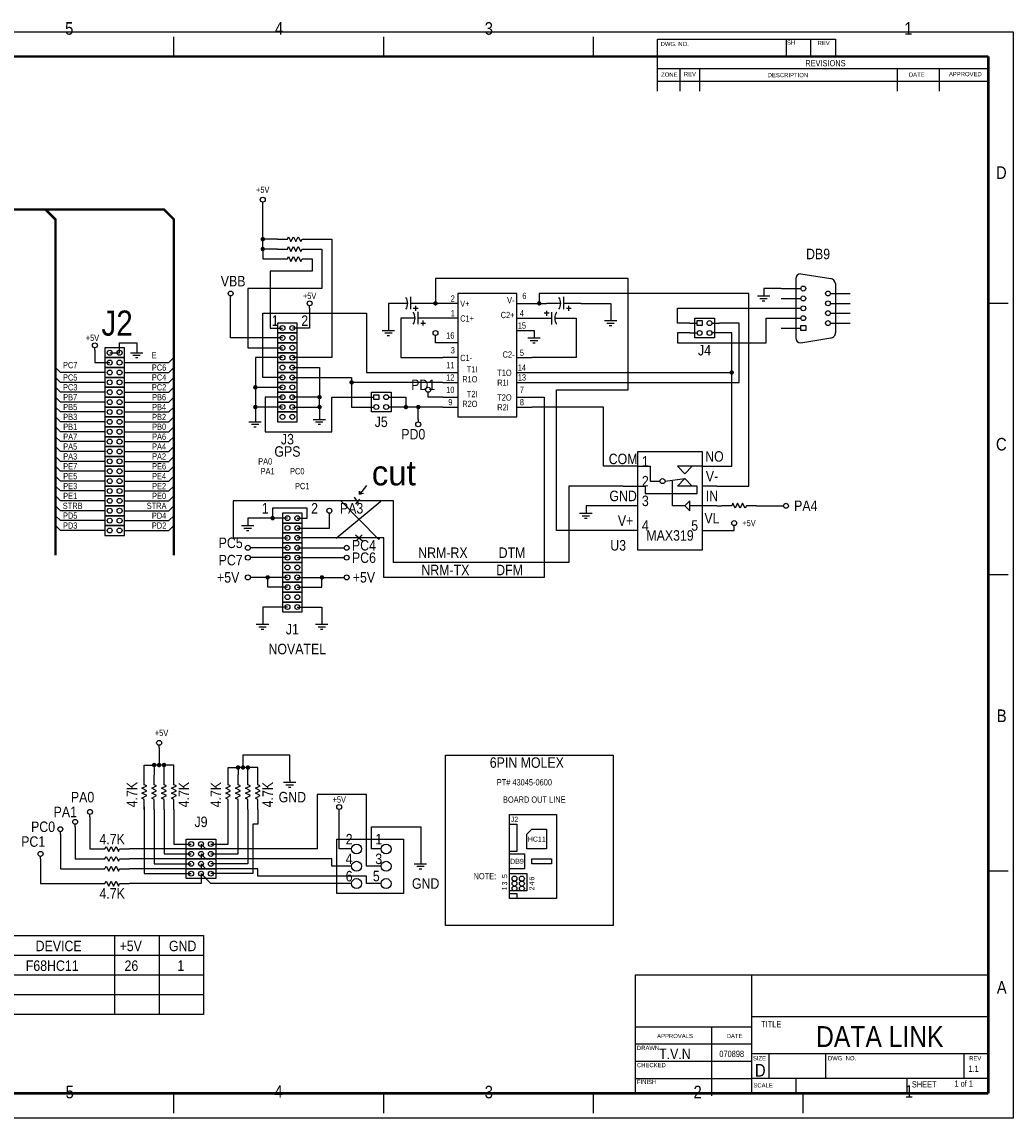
# Model space of a CAD drawing. Extents: x 0 to 3.4, y 0 to 2.22.
# Tile 2 of 2: x 1.39 to 3.4, y 0 to 2.22. Entities that reach past the tile are written whole.
import ezdxf
from ezdxf.enums import TextEntityAlignment as Align

# ---------------------------------------------------------------- set-up
doc = ezdxf.new("R2010")
doc.units = 0
doc.header["$MEASUREMENT"] = 0
doc.layers.get('0').update_dxf_attribs({"linetype": 'CONTINUOUS'})
for name, color, linetype in [('BUS', 2, 'CONTINUOUS'), ('NETNAM', 4, 'CONTINUOUS'), ('OUTLIN', 5, 'CONTINUOUS'), ('PINNAM', 6, 'CONTINUOUS'), ('WIRES', 1, 'CONTINUOUS')]:
    doc.layers.add(name, color=color, linetype=linetype)

msp = doc.modelspace()

# ---------------------------------------------------------------- linework, layer by layer
at = {"linetype": 'CONTINUOUS'}
for p, q in [((2.0904, 1.2813), (2.0758, 1.2628)), ((2.0758, 1.2628), (2.0758, 1.2694)), ((2.0758, 1.2694), (2.0772, 1.2642)), ((2.0772, 1.2642), (2.0838, 1.2655)), ((2.0284, 1.1746), (2.1194, 1.2497)), ((2.0376, 1.251), (2.1154, 1.1719)), ((2.0653, 1.2576), (2.0745, 1.2431)), ((2.0758, 1.2536), (2.0679, 1.2431)), ((2.0679, 1.1811), (2.0824, 1.1693)), ((2.0811, 1.1811), (2.0706, 1.1706)), ((2.1154, 1.1719), (2.1167, 1.1746))]:
    msp.add_line(p, q, dxfattribs=at)
at = {"layer": 'BUS'}
for points in [[(1.88, 1.85), (1.88, 1.855)], [(1.91, 1.78), (1.93, 1.78), (1.932, 1.785), (1.937, 1.775), (1.942, 1.785), (1.947, 1.775), (1.952, 1.785), (1.957, 1.775), (1.96, 1.78), (1.98, 1.78)], [(1.91, 1.76), (1.93, 1.76), (1.932, 1.765), (1.937, 1.755), (1.942, 1.765), (1.947, 1.755), (1.952, 1.765), (1.957, 1.755), (1.96, 1.76), (1.98, 1.76)], [(1.91, 1.74), (1.93, 1.74), (1.932, 1.745), (1.937, 1.735), (1.942, 1.745), (1.947, 1.735), (1.952, 1.745), (1.957, 1.735), (1.96, 1.74), (1.98, 1.74)], [(2.97, 1.71), (3.031, 1.7)], [(2.96, 1.7), (2.96, 1.58)], [(3.04, 1.69), (3.04, 1.59)], [(1.815, 1.66), (1.815, 1.665)], [(2.275, 1.42), (2.395, 1.42), (2.395, 1.67), (2.275, 1.67), (2.275, 1.42)], [(2.882, 1.665), (2.907, 1.665)], [(2.895, 1.67), (2.895, 1.665)], [(2.93, 1.68), (2.97, 1.68)], [(3.03, 1.67), (3.07, 1.67)], [(1.975, 1.64), (1.975, 1.645)], [(2.174, 1.65), (2.145, 1.65)], [(2.18, 1.638), (2.18, 1.663)], [(2.215, 1.65), (2.18, 1.65)], [(2.19, 1.635), (2.19, 1.645)], [(2.275, 1.65), (2.245, 1.65)], [(2.395, 1.65), (2.425, 1.65)], [(2.484, 1.65), (2.455, 1.65)], [(2.49, 1.638), (2.49, 1.663)], [(2.525, 1.65), (2.49, 1.65)], [(2.5, 1.635), (2.5, 1.645)], [(2.887, 1.66), (2.902, 1.66)], [(2.892, 1.655), (2.897, 1.655)], [(2.93, 1.66), (2.97, 1.66)], [(3.03, 1.65), (3.07, 1.65)], [(2.185, 1.64), (2.195, 1.64)], [(2.195, 1.608), (2.195, 1.633)], [(2.46, 1.63), (2.45, 1.63)], [(2.455, 1.635), (2.455, 1.625)], [(2.465, 1.632), (2.465, 1.607)], [(2.495, 1.64), (2.505, 1.64)], [(2.93, 1.64), (2.97, 1.64)], [(3.03, 1.63), (3.07, 1.63)], [(1.95, 1.59), (1.95, 1.61), (1.91, 1.61), (1.91, 1.59), (1.95, 1.59)], [(2.135, 1.6), (2.135, 1.595)], [(2.189, 1.62), (2.16, 1.62)], [(2.23, 1.62), (2.195, 1.62)], [(2.2, 1.61), (2.21, 1.61)], [(2.205, 1.605), (2.205, 1.615)], [(2.275, 1.62), (2.245, 1.62)], [(2.395, 1.62), (2.425, 1.62)], [(2.43, 1.62), (2.465, 1.62)], [(2.471, 1.62), (2.5, 1.62)], [(2.572, 1.615), (2.597, 1.615)], [(2.577, 1.61), (2.592, 1.61)], [(2.582, 1.605), (2.587, 1.605)], [(2.585, 1.62), (2.585, 1.615)], [(2.745, 1.61), (2.76, 1.61)], [(2.755, 1.62), (2.795, 1.62), (2.795, 1.58), (2.755, 1.58), (2.755, 1.62)], [(2.79, 1.61), (2.805, 1.61)], [(2.93, 1.62), (2.97, 1.62)], [(2.93, 1.6), (2.97, 1.6)], [(3.03, 1.61), (3.07, 1.61)], [(1.95, 1.57), (1.95, 1.59), (1.91, 1.59), (1.91, 1.57), (1.95, 1.57)], [(2.122, 1.595), (2.147, 1.595)], [(2.127, 1.59), (2.142, 1.59)], [(2.132, 1.585), (2.137, 1.585)], [(2.23, 1.58), (2.23, 1.585)], [(2.417, 1.58), (2.442, 1.58)], [(2.43, 1.585), (2.43, 1.58)], [(2.745, 1.59), (2.76, 1.59)], [(2.805, 1.59), (2.79, 1.59)], [(2.97, 1.57), (3.031, 1.58)], [(1.54, 1.555), (1.54, 1.56)], [(1.6, 1.54), (1.6, 1.56), (1.56, 1.56), (1.56, 1.54), (1.6, 1.54)], [(1.625, 1.555), (1.625, 1.55)], [(1.95, 1.55), (1.95, 1.57), (1.91, 1.57), (1.91, 1.55), (1.95, 1.55)], [(2.422, 1.575), (2.437, 1.575)], [(2.427, 1.57), (2.432, 1.57)], [(1.6, 1.52), (1.6, 1.54), (1.56, 1.54), (1.56, 1.52), (1.6, 1.52)], [(1.612, 1.55), (1.637, 1.55)], [(1.617, 1.545), (1.632, 1.545)], [(1.622, 1.54), (1.627, 1.54)], [(1.95, 1.53), (1.95, 1.55), (1.91, 1.55), (1.91, 1.53), (1.95, 1.53)], [(2.275, 1.54), (2.245, 1.54)], [(2.395, 1.54), (2.425, 1.54)], [(1.6, 1.5), (1.6, 1.52), (1.56, 1.52), (1.56, 1.5), (1.6, 1.5)], [(1.95, 1.51), (1.95, 1.53), (1.91, 1.53), (1.91, 1.51), (1.95, 1.51)], [(1.95, 1.49), (1.95, 1.51), (1.91, 1.51), (1.91, 1.49), (1.95, 1.49)], [(2.245, 1.51), (2.275, 1.51)], [(2.395, 1.51), (2.425, 1.51)], [(1.6, 1.48), (1.6, 1.5), (1.56, 1.5), (1.56, 1.48), (1.6, 1.48)], [(1.95, 1.47), (1.95, 1.49), (1.91, 1.49), (1.91, 1.47), (1.95, 1.47)], [(2.245, 1.49), (2.275, 1.49)], [(2.395, 1.49), (2.425, 1.49)], [(1.6, 1.46), (1.6, 1.48), (1.56, 1.48), (1.56, 1.46), (1.6, 1.46)], [(1.95, 1.45), (1.95, 1.47), (1.91, 1.47), (1.91, 1.45), (1.95, 1.45)], [(2.1, 1.47), (2.14, 1.47), (2.14, 1.43), (2.1, 1.43), (2.1, 1.47)], [(2.215, 1.465), (2.215, 1.47)], [(1.6, 1.44), (1.6, 1.46), (1.56, 1.46), (1.56, 1.44), (1.6, 1.44)], [(1.95, 1.43), (1.95, 1.45), (1.91, 1.45), (1.91, 1.43), (1.95, 1.43)], [(2.09, 1.46), (2.105, 1.46)], [(2.135, 1.46), (2.15, 1.46)], [(2.245, 1.46), (2.275, 1.46)], [(2.395, 1.46), (2.425, 1.46)], [(1.6, 1.42), (1.6, 1.44), (1.56, 1.44), (1.56, 1.42), (1.6, 1.42)], [(1.95, 1.41), (1.95, 1.43), (1.91, 1.43), (1.91, 1.41), (1.95, 1.41)], [(2.09, 1.44), (2.105, 1.44)], [(2.15, 1.44), (2.135, 1.44)], [(2.245, 1.44), (2.275, 1.44)], [(2.395, 1.44), (2.425, 1.44)], [(1.6, 1.4), (1.6, 1.42), (1.56, 1.42), (1.56, 1.4), (1.6, 1.4)], [(1.6, 1.38), (1.6, 1.4), (1.56, 1.4), (1.56, 1.38), (1.6, 1.38)], [(1.852, 1.41), (1.877, 1.41)], [(1.857, 1.405), (1.872, 1.405)], [(1.862, 1.4), (1.867, 1.4)], [(1.865, 1.415), (1.865, 1.41)], [(1.982, 1.415), (2.007, 1.415)], [(1.987, 1.41), (2.002, 1.41)], [(1.992, 1.405), (1.997, 1.405)], [(1.995, 1.42), (1.995, 1.415)], [(2.195, 1.415), (2.195, 1.41)], [(1.6, 1.36), (1.6, 1.38), (1.56, 1.38), (1.56, 1.36), (1.6, 1.36)], [(1.6, 1.34), (1.6, 1.36), (1.56, 1.36), (1.56, 1.34), (1.6, 1.34)], [(1.6, 1.32), (1.6, 1.34), (1.56, 1.34), (1.56, 1.32), (1.6, 1.32)], [(1.6, 1.3), (1.6, 1.32), (1.56, 1.32), (1.56, 1.3), (1.6, 1.3)], [(2.64, 1.32), (2.61, 1.32)], [(2.64, 1.32), (2.665, 1.32), (2.665, 1.305)], [(2.73, 1.32), (2.72, 1.32), (2.735, 1.305), (2.75, 1.32)], [(2.77, 1.32), (2.73, 1.32)], [(1.6, 1.28), (1.6, 1.3), (1.56, 1.3), (1.56, 1.28), (1.6, 1.28)], [(2.665, 1.305), (2.665, 1.29), (2.685, 1.29)], [(2.695, 1.29), (2.735, 1.295)], [(2.735, 1.24), (2.71, 1.24), (2.71, 1.29)], [(2.72, 1.28), (2.735, 1.295), (2.75, 1.28)], [(1.6, 1.26), (1.6, 1.28), (1.56, 1.28), (1.56, 1.26), (1.6, 1.26)], [(2.61, 1.28), (2.655, 1.28), (2.655, 1.265), (2.76, 1.265), (2.76, 1.28), (2.72, 1.28)], [(2.8, 1.28), (2.77, 1.28)], [(1.6, 1.24), (1.6, 1.26), (1.56, 1.26), (1.56, 1.24), (1.6, 1.24)], [(2.8, 1.24), (2.745, 1.24), (2.745, 1.25), (2.735, 1.24), (2.745, 1.23), (2.745, 1.24)], [(2.88, 1.24), (2.86, 1.24), (2.857, 1.235), (2.852, 1.245), (2.847, 1.235), (2.842, 1.245), (2.837, 1.235), (2.832, 1.245), (2.83, 1.24), (2.81, 1.24)], [(1.6, 1.22), (1.6, 1.24), (1.56, 1.24), (1.56, 1.22), (1.6, 1.22)], [(1.96, 1.205), (1.96, 1.225), (1.92, 1.225), (1.92, 1.205), (1.96, 1.205)], [(2.015, 1.22), (2.015, 1.225)], [(2.522, 1.225), (2.547, 1.225)], [(2.535, 1.23), (2.535, 1.225)], [(2.64, 1.24), (2.61, 1.24)], [(2.93, 1.24), (2.935, 1.24)], [(1.6, 1.2), (1.6, 1.22), (1.56, 1.22), (1.56, 1.2), (1.6, 1.2)], [(1.6, 1.18), (1.6, 1.2), (1.56, 1.2), (1.56, 1.18), (1.6, 1.18)], [(1.837, 1.2), (1.862, 1.2)], [(1.85, 1.205), (1.85, 1.2)], [(1.96, 1.185), (1.96, 1.205), (1.92, 1.205), (1.92, 1.185), (1.96, 1.185)], [(2.527, 1.22), (2.542, 1.22)], [(2.532, 1.215), (2.537, 1.215)], [(2.835, 1.195), (2.835, 1.2)], [(1.842, 1.195), (1.857, 1.195)], [(1.847, 1.19), (1.852, 1.19)], [(1.96, 1.165), (1.96, 1.185), (1.92, 1.185), (1.92, 1.165), (1.96, 1.165)], [(2.64, 1.19), (2.61, 1.19)], [(2.77, 1.19), (2.8, 1.19)], [(1.86, 1.155), (1.855, 1.155)], [(1.96, 1.145), (1.96, 1.165), (1.92, 1.165), (1.92, 1.145), (1.96, 1.145)], [(2.04, 1.155), (2.045, 1.155)], [(1.86, 1.135), (1.855, 1.135)], [(1.96, 1.125), (1.96, 1.145), (1.92, 1.145), (1.92, 1.125), (1.96, 1.125)], [(2.04, 1.135), (2.045, 1.135)], [(1.96, 1.105), (1.96, 1.125), (1.92, 1.125), (1.92, 1.105), (1.96, 1.105)], [(1.86, 1.095), (1.855, 1.095)], [(1.96, 1.085), (1.96, 1.105), (1.92, 1.105), (1.92, 1.085), (1.96, 1.085)], [(2.04, 1.095), (2.045, 1.095)], [(1.96, 1.065), (1.96, 1.085), (1.92, 1.085), (1.92, 1.065), (1.96, 1.065)], [(1.96, 1.045), (1.96, 1.065), (1.92, 1.065), (1.92, 1.045), (1.96, 1.045)], [(1.96, 1.025), (1.96, 1.045), (1.92, 1.045), (1.92, 1.025), (1.96, 1.025)], [(1.867, 1), (1.892, 1)], [(1.88, 1.005), (1.88, 1)], [(1.987, 1), (2.012, 1)], [(2, 1.005), (2, 1)], [(1.872, 0.995), (1.887, 0.995)], [(1.877, 0.99), (1.882, 0.99)], [(1.992, 0.995), (2.007, 0.995)], [(1.997, 0.99), (2.002, 0.99)], [(1.67, 0.75), (1.67, 0.755)], [(1.64, 0.625), (1.64, 0.645), (1.635, 0.648), (1.645, 0.653), (1.635, 0.658), (1.645, 0.663), (1.635, 0.668), (1.645, 0.673), (1.64, 0.675), (1.64, 0.695)], [(1.66, 0.625), (1.66, 0.645), (1.655, 0.648), (1.665, 0.653), (1.655, 0.658), (1.665, 0.663), (1.655, 0.668), (1.665, 0.673), (1.66, 0.675), (1.66, 0.695)], [(1.68, 0.625), (1.68, 0.645), (1.675, 0.648), (1.685, 0.653), (1.675, 0.658), (1.685, 0.663), (1.675, 0.668), (1.685, 0.673), (1.68, 0.675), (1.68, 0.695)], [(1.7, 0.625), (1.7, 0.645), (1.695, 0.648), (1.705, 0.653), (1.695, 0.658), (1.705, 0.663), (1.695, 0.668), (1.705, 0.673), (1.7, 0.675), (1.7, 0.695)], [(1.81, 0.625), (1.81, 0.645), (1.805, 0.648), (1.815, 0.653), (1.805, 0.658), (1.815, 0.663), (1.805, 0.668), (1.815, 0.673), (1.81, 0.675), (1.81, 0.695)], [(1.83, 0.625), (1.83, 0.645), (1.825, 0.648), (1.835, 0.653), (1.825, 0.658), (1.835, 0.663), (1.825, 0.668), (1.835, 0.673), (1.83, 0.675), (1.83, 0.695)], [(1.85, 0.625), (1.85, 0.645), (1.845, 0.648), (1.855, 0.653), (1.845, 0.658), (1.855, 0.663), (1.845, 0.668), (1.855, 0.673), (1.85, 0.675), (1.85, 0.695)], [(1.87, 0.625), (1.87, 0.645), (1.865, 0.648), (1.875, 0.653), (1.865, 0.658), (1.875, 0.663), (1.865, 0.668), (1.875, 0.673), (1.87, 0.675), (1.87, 0.695)], [(1.922, 0.68), (1.947, 0.68)], [(1.927, 0.675), (1.942, 0.675)], [(1.932, 0.67), (1.937, 0.67)], [(1.935, 0.685), (1.935, 0.68)], [(2.035, 0.62), (2.035, 0.625)], [(1.53, 0.61), (1.53, 0.615)], [(1.47, 0.575), (1.47, 0.58)], [(1.5, 0.59), (1.5, 0.595)], [(1.54, 0.545), (1.56, 0.545), (1.563, 0.55), (1.568, 0.54), (1.573, 0.55), (1.578, 0.54), (1.583, 0.55), (1.588, 0.54), (1.59, 0.545), (1.61, 0.545)], [(2.06, 0.545), (2.05, 0.545)], [(1.43, 0.525), (1.43, 0.53)], [(1.54, 0.525), (1.56, 0.525), (1.563, 0.53), (1.568, 0.52), (1.573, 0.53), (1.578, 0.52), (1.583, 0.53), (1.588, 0.52), (1.59, 0.525), (1.61, 0.525)], [(2.187, 0.515), (2.212, 0.515)], [(2.2, 0.52), (2.2, 0.515)], [(1.54, 0.505), (1.56, 0.505), (1.563, 0.51), (1.568, 0.5), (1.573, 0.51), (1.578, 0.5), (1.583, 0.51), (1.588, 0.5), (1.59, 0.505), (1.61, 0.505)], [(2.06, 0.51), (2.045, 0.51)], [(2.12, 0.51), (2.105, 0.51)], [(2.192, 0.51), (2.207, 0.51)], [(2.197, 0.505), (2.202, 0.505)], [(1.54, 0.475), (1.56, 0.475), (1.563, 0.48), (1.568, 0.47), (1.573, 0.48), (1.578, 0.47), (1.583, 0.48), (1.588, 0.47), (1.59, 0.475), (1.61, 0.475)], [(2.06, 0.475), (2.045, 0.475)], [(2.12, 0.475), (2.105, 0.475)]]:
    msp.add_lwpolyline(points, dxfattribs=at)
at = {"layer": 'BUS', "const_width": 0.005}
for points in [[(1.26, 1.04), (1.26, 1.82), (1.28, 1.84), (1.68, 1.84), (1.7, 1.82), (1.7, 1.14)], [(1.44, 1.84), (1.46, 1.82), (1.46, 1.14)]]:
    msp.add_lwpolyline(points, dxfattribs=at)
at = {"layer": 'BUS'}
for points in [[(2.76, 1.605), (2.76, 1.615), (2.77, 1.615), (2.77, 1.605), (2.76, 1.605)], [(2.97, 1.595), (2.97, 1.605), (2.98, 1.605), (2.98, 1.595), (2.97, 1.595)], [(2.105, 1.455), (2.105, 1.465), (2.115, 1.465), (2.115, 1.455), (2.105, 1.455)], [(2.64, 1.15), (2.64, 1.35), (2.77, 1.35), (2.77, 1.15), (2.64, 1.15)], [(1.725, 0.545), (1.725, 0.565), (1.785, 0.565), (1.785, 0.545), (1.725, 0.545)], [(2.03, 0.455), (2.03, 0.565), (2.165, 0.565), (2.165, 0.455), (2.03, 0.455)], [(1.725, 0.525), (1.725, 0.545), (1.785, 0.545), (1.785, 0.525), (1.725, 0.525)], [(1.725, 0.505), (1.725, 0.525), (1.785, 0.525), (1.785, 0.505), (1.725, 0.505)], [(1.725, 0.485), (1.725, 0.505), (1.785, 0.505), (1.785, 0.485), (1.725, 0.485)]]:
    msp.add_lwpolyline(points, close=True, dxfattribs=at)
for centre, radius in [((1.88, 1.86), 0.005), ((1.815, 1.67), 0.005), ((2.975, 1.68), 0.005), ((2.975, 1.66), 0.005), ((3.025, 1.67), 0.005), ((1.975, 1.65), 0.005), ((2.975, 1.64), 0.005), ((3.025, 1.65), 0.005), ((2.975, 1.62), 0.005), ((3.025, 1.63), 0.005), ((1.92, 1.6), 0.005), ((1.94, 1.6), 0.005), ((2.785, 1.61), 0.005), ((3.025, 1.61), 0.005), ((1.92, 1.58), 0.005), ((1.94, 1.58), 0.005), ((2.23, 1.59), 0.005), ((2.765, 1.59), 0.005), ((2.785, 1.59), 0.005), ((1.54, 1.565), 0.005), ((1.57, 1.55), 0.005), ((1.59, 1.55), 0.005), ((1.92, 1.56), 0.005), ((1.94, 1.56), 0.005), ((1.57, 1.53), 0.005), ((1.59, 1.53), 0.005), ((1.92, 1.54), 0.005), ((1.94, 1.54), 0.005), ((1.57, 1.51), 0.005), ((1.59, 1.51), 0.005), ((1.92, 1.52), 0.005), ((1.94, 1.52), 0.005), ((1.57, 1.49), 0.005), ((1.59, 1.49), 0.005), ((1.92, 1.5), 0.005), ((1.94, 1.5), 0.005), ((1.57, 1.47), 0.005), ((1.59, 1.47), 0.005), ((1.92, 1.48), 0.005), ((1.94, 1.48), 0.005), ((2.215, 1.475), 0.005), ((1.57, 1.45), 0.005), ((1.59, 1.45), 0.005), ((1.92, 1.46), 0.005), ((1.92, 1.44), 0.005), ((1.94, 1.46), 0.005), ((1.94, 1.44), 0.005), ((2.11, 1.44), 0.005), ((2.13, 1.46), 0.005), ((2.13, 1.44), 0.005), ((1.57, 1.43), 0.005), ((1.59, 1.43), 0.005), ((1.92, 1.42), 0.005), ((1.94, 1.42), 0.005), ((1.57, 1.41), 0.005), ((1.59, 1.41), 0.005), ((2.195, 1.405), 0.005), ((1.57, 1.39), 0.005), ((1.59, 1.39), 0.005), ((1.57, 1.37), 0.005), ((1.57, 1.35), 0.005), ((1.59, 1.37), 0.005), ((1.59, 1.35), 0.005), ((1.57, 1.33), 0.005), ((1.59, 1.33), 0.005), ((1.57, 1.31), 0.005), ((1.59, 1.31), 0.005), ((1.57, 1.29), 0.005), ((1.59, 1.29), 0.005), ((2.69, 1.29), 0.005), ((1.57, 1.27), 0.005), ((1.59, 1.27), 0.005), ((1.57, 1.25), 0.005), ((1.59, 1.25), 0.005), ((2.94, 1.24), 0.005), ((1.57, 1.23), 0.005), ((1.59, 1.23), 0.005), ((2.015, 1.23), 0.005), ((1.57, 1.21), 0.005), ((1.59, 1.21), 0.005), ((1.93, 1.215), 0.005), ((1.93, 1.195), 0.005), ((1.95, 1.215), 0.005), ((1.95, 1.195), 0.005), ((2.835, 1.205), 0.005), ((1.57, 1.19), 0.005), ((1.59, 1.19), 0.005), ((1.93, 1.175), 0.005), ((1.95, 1.175), 0.005), ((1.85, 1.155), 0.005), ((1.93, 1.155), 0.005), ((1.95, 1.155), 0.005), ((2.05, 1.155), 0.005), ((1.85, 1.135), 0.005), ((1.93, 1.135), 0.005), ((1.95, 1.135), 0.005), ((2.05, 1.135), 0.005), ((1.93, 1.115), 0.005), ((1.95, 1.115), 0.005), ((1.85, 1.095), 0.005), ((1.93, 1.095), 0.005), ((1.95, 1.095), 0.005), ((2.05, 1.095), 0.005), ((1.93, 1.075), 0.005), ((1.95, 1.075), 0.005), ((1.93, 1.055), 0.005), ((1.95, 1.055), 0.005), ((1.93, 1.035), 0.005), ((1.95, 1.035), 0.005), ((1.67, 0.76), 0.005), ((1.53, 0.62), 0.005), ((2.035, 0.63), 0.005), ((1.5, 0.6), 0.005), ((1.47, 0.585), 0.005), ((1.735, 0.555), 0.005), ((1.755, 0.555), 0.005), ((1.775, 0.555), 0.005), ((2.07, 0.545), 0.01), ((2.13, 0.545), 0.01), ((1.43, 0.535), 0.005), ((1.735, 0.535), 0.005), ((1.755, 0.535), 0.005), ((1.775, 0.535), 0.005), ((1.735, 0.515), 0.005), ((1.755, 0.515), 0.005), ((1.775, 0.515), 0.005), ((2.07, 0.51), 0.01), ((2.13, 0.51), 0.01), ((1.735, 0.495), 0.005), ((1.755, 0.495), 0.005), ((1.775, 0.495), 0.005), ((2.07, 0.475), 0.01), ((2.13, 0.475), 0.01)]:
    msp.add_circle(centre, radius, dxfattribs=at)
for centre, radius, start, end in [((2.97, 1.7), 0.01, 90, 180), ((3.03, 1.69), 0.01, 0, 90), ((2.152, 1.65), 0.0216, 326.3099, 33.6901), ((2.462, 1.65), 0.0216, 326.3099, 33.6901), ((2.167, 1.62), 0.0216, 326.3099, 33.6901), ((2.493, 1.62), 0.0216, 146.3099, 213.6901), ((2.97, 1.58), 0.01, 180, 270), ((3.03, 1.59), 0.01, 270, 6.3402)]:
    msp.add_arc(centre, radius, start, end, dxfattribs=at)
at = {"layer": 'OUTLIN'}
for points in [[(3.4, 0), (0, 0), (0, 2.2), (3.4, 2.2), (3.4, 0)], [(1.7, 2.15), (1.7, 2.19)], [(2.125, 2.15), (2.125, 2.19)], [(2.55, 2.15), (2.55, 2.19)], [(2.68, 2.08), (2.68, 2.185), (3.04, 2.185), (3.04, 2.15)], [(2.94, 2.185), (2.94, 2.15)], [(2.99, 2.15), (2.99, 2.185)], [(3.35, 2.125), (2.68, 2.125)], [(2.725, 2.125), (2.725, 2.08)], [(2.765, 2.125), (2.765, 2.08)], [(3.165, 2.125), (3.165, 2.08)], [(3.25, 2.125), (3.25, 2.08)], [(3.351, 2.118), (3.351, 1.902)], [(2.68, 2.1), (3.35, 2.1)], [(3.39, 1.65), (3.35, 1.65)], [(3.39, 1.1), (3.35, 1.1)], [(3.39, 0.5), (3.35, 0.5)], [(2.635, 0.29), (3.35, 0.29)], [(2.635, 0.05), (2.635, 0.29)], [(2.87, 0.29), (2.87, 0.05)], [(3.35, 0.205), (2.87, 0.205)], [(2.635, 0.185), (2.87, 0.185)], [(2.79, 0.045), (2.79, 0.185)], [(2.87, 0.15), (2.635, 0.15)], [(2.635, 0.115), (2.87, 0.115)], [(3.35, 0.13), (2.87, 0.13)], [(2.905, 0.13), (2.905, 0.08)], [(3.02, 0.13), (3.02, 0.08)], [(3.3, 0.13), (3.3, 0.08)], [(2.635, 0.08), (2.87, 0.08)], [(3.349, 0.08), (2.87, 0.08)], [(2.96, 0.08), (2.96, 0.05)], [(3.185, 0.08), (3.185, 0.05)], [(1.7, 0.01), (1.7, 0.05)], [(2.125, 0.01), (2.125, 0.05)], [(2.55, 0.01), (2.55, 0.05)], [(2.975, 0.01), (2.975, 0.05)]]:
    msp.add_lwpolyline(points, dxfattribs=at)
at = {"layer": 'OUTLIN', "const_width": 0.005}
for points in [[(3.35, 0.05), (0.05, 0.05), (0.05, 2.15), (3.35, 2.15)], [(3.35, 0.05), (3.35, 2.15)]]:
    msp.add_lwpolyline(points, dxfattribs=at)
at = {"layer": 'PINNAM'}
for points in [[(2.25, 0.39), (2.25, 0.735), (2.59, 0.735), (2.59, 0.39), (2.25, 0.39)], [(2.38, 0.445), (2.38, 0.615), (2.475, 0.615), (2.475, 0.445), (2.38, 0.445)], [(2.38, 0.54), (2.38, 0.595), (2.395, 0.595), (2.395, 0.54), (2.38, 0.54)], [(2.38, 0.505), (2.38, 0.535), (2.41, 0.535), (2.41, 0.505), (2.38, 0.505)], [(2.425, 0.515), (2.425, 0.525), (2.465, 0.525), (2.465, 0.515), (2.425, 0.515)], [(2.38, 0.46), (2.38, 0.495), (2.415, 0.495), (2.415, 0.46), (2.38, 0.46)], [(2.38, 0.445), (2.38, 0.455), (2.395, 0.455), (2.395, 0.445), (2.38, 0.445)]]:
    msp.add_lwpolyline(points, close=True, dxfattribs=at)
for points in [[(2.415, 0.575), (2.425, 0.585), (2.455, 0.585), (2.455, 0.545), (2.415, 0.545), (2.415, 0.575)], [(1.26, 0.21), (1.26, 0.37), (1.76, 0.37), (1.76, 0.21), (1.26, 0.21)], [(1.58, 0.37), (1.58, 0.21)], [(1.67, 0.37), (1.67, 0.21)], [(1.26, 0.33), (1.76, 0.33)], [(1.26, 0.29), (1.76, 0.29)], [(1.26, 0.25), (1.76, 0.25)]]:
    msp.add_lwpolyline(points, dxfattribs=at)
for centre in [(2.39, 0.485), (2.405, 0.485), (2.39, 0.475), (2.39, 0.465), (2.405, 0.475), (2.405, 0.465)]:
    msp.add_circle(centre, 0.005, dxfattribs=at)
at = {"layer": 'WIRES'}
for points in [[(1.88, 1.76), (1.88, 1.78), (1.88, 1.85)], [(1.91, 1.78), (1.88, 1.78)], [(1.98, 1.78), (2.02, 1.78), (2.02, 1.54), (1.94, 1.54)], [(1.98, 1.76), (2, 1.76), (2, 1.68), (1.85, 1.68), (1.85, 1.56), (1.92, 1.56)], [(1.91, 1.76), (1.88, 1.76), (1.88, 1.74), (1.91, 1.74)], [(1.98, 1.74), (1.98, 1.715), (1.895, 1.715), (1.895, 1.6), (1.92, 1.6)], [(2.61, 1.19), (2.475, 1.19), (2.475, 1.475), (2.62, 1.475), (2.62, 1.7), (2.23, 1.7), (2.23, 1.65)], [(2.8, 1.28), (2.865, 1.28), (2.865, 1.67), (2.44, 1.67), (2.44, 1.65)], [(2.93, 1.68), (2.895, 1.68), (2.895, 1.67)], [(1.92, 1.58), (1.815, 1.58), (1.815, 1.66)], [(2.145, 1.65), (2.135, 1.65), (2.135, 1.6)], [(2.245, 1.65), (2.23, 1.65), (2.215, 1.65)], [(2.425, 1.65), (2.44, 1.65), (2.455, 1.65)], [(2.525, 1.65), (2.585, 1.65), (2.585, 1.62)], [(1.92, 1.5), (1.88, 1.5), (1.88, 1.63), (2.09, 1.63), (2.09, 1.51), (2.245, 1.51)], [(1.975, 1.64), (1.975, 1.6), (1.94, 1.6)], [(2.745, 1.61), (2.72, 1.61), (2.72, 1.64), (2.93, 1.64)], [(2.16, 1.62), (2.16, 1.54), (2.245, 1.54)], [(2.245, 1.62), (2.23, 1.62)], [(2.5, 1.62), (2.515, 1.62), (2.515, 1.54), (2.425, 1.54)], [(2.425, 1.62), (2.43, 1.62)], [(2.425, 1.49), (2.845, 1.49), (2.845, 1.61), (2.805, 1.61)], [(2.745, 1.59), (2.72, 1.59), (2.72, 1.57), (2.9, 1.57), (2.9, 1.62), (2.93, 1.62)], [(2.275, 1.57), (2.23, 1.57), (2.23, 1.58)], [(2.395, 1.595), (2.43, 1.595), (2.43, 1.585)], [(2.425, 1.51), (2.83, 1.51), (2.83, 1.59), (2.805, 1.59)], [(1.54, 1.555), (1.54, 1.53), (1.57, 1.53)], [(1.57, 1.55), (1.59, 1.55), (1.59, 1.57), (1.625, 1.57), (1.625, 1.555)], [(1.6, 1.53), (1.69, 1.53), (1.7, 1.54)], [(1.92, 1.54), (1.865, 1.54), (1.865, 1.48), (1.865, 1.44), (1.865, 1.415)], [(1.56, 1.51), (1.47, 1.51), (1.46, 1.52)], [(1.6, 1.51), (1.69, 1.51), (1.7, 1.52)], [(1.94, 1.52), (1.995, 1.52), (1.995, 1.46), (1.94, 1.46)], [(2.77, 1.32), (2.83, 1.32), (2.83, 1.51)], [(1.56, 1.49), (1.47, 1.49), (1.46, 1.5)], [(1.6, 1.49), (1.69, 1.49), (1.7, 1.5)], [(1.94, 1.5), (2.06, 1.5), (2.06, 1.49), (2.06, 1.44), (2.09, 1.44)], [(2.245, 1.49), (2.06, 1.49)], [(1.56, 1.47), (1.47, 1.47), (1.46, 1.48)], [(1.6, 1.47), (1.69, 1.47), (1.7, 1.48)], [(1.865, 1.48), (1.92, 1.48)], [(1.56, 1.45), (1.47, 1.45), (1.46, 1.46)], [(1.6, 1.45), (1.69, 1.45), (1.7, 1.46)], [(1.92, 1.46), (1.885, 1.46), (1.885, 1.39), (2.02, 1.39), (2.02, 1.46), (2.09, 1.46)], [(1.94, 1.44), (1.995, 1.44), (1.995, 1.46)], [(2.425, 1.46), (2.45, 1.46), (2.45, 1.095), (2.125, 1.095), (2.125, 1.175), (1.95, 1.175)], [(2.15, 1.46), (2.17, 1.46), (2.17, 1.44), (2.15, 1.44)], [(2.245, 1.46), (2.215, 1.46), (2.215, 1.465)], [(1.56, 1.43), (1.47, 1.43), (1.46, 1.44)], [(1.6, 1.43), (1.69, 1.43), (1.7, 1.44)], [(1.92, 1.44), (1.865, 1.44)], [(1.995, 1.44), (1.995, 1.42), (1.995, 1.415)], [(2.245, 1.44), (2.195, 1.44), (2.17, 1.44)], [(2.195, 1.415), (2.195, 1.44)], [(2.61, 1.32), (2.57, 1.32), (2.57, 1.44), (2.425, 1.44)], [(1.56, 1.41), (1.47, 1.41), (1.46, 1.42)], [(1.56, 1.39), (1.47, 1.39), (1.46, 1.4)], [(1.6, 1.41), (1.69, 1.41), (1.7, 1.42)], [(1.6, 1.39), (1.69, 1.39), (1.7, 1.4)], [(1.56, 1.37), (1.47, 1.37), (1.46, 1.38)], [(1.6, 1.37), (1.69, 1.37), (1.7, 1.38)], [(1.56, 1.35), (1.47, 1.35), (1.46, 1.36)], [(1.6, 1.35), (1.69, 1.35), (1.7, 1.36)], [(1.56, 1.33), (1.47, 1.33), (1.46, 1.34)], [(1.6, 1.33), (1.69, 1.33), (1.7, 1.34)], [(1.56, 1.31), (1.47, 1.31), (1.46, 1.32)], [(1.6, 1.31), (1.69, 1.31), (1.7, 1.32)], [(1.56, 1.29), (1.47, 1.29), (1.46, 1.3)], [(1.6, 1.29), (1.69, 1.29), (1.7, 1.3)], [(1.56, 1.27), (1.47, 1.27), (1.46, 1.28)], [(1.6, 1.27), (1.69, 1.27), (1.7, 1.28)], [(2.61, 1.28), (2.5, 1.28), (2.5, 1.125), (2.145, 1.125), (2.145, 1.25), (1.82, 1.25), (1.82, 1.175), (1.93, 1.175)], [(1.56, 1.25), (1.47, 1.25), (1.46, 1.26)], [(1.6, 1.25), (1.69, 1.25), (1.7, 1.26)], [(1.56, 1.23), (1.47, 1.23), (1.46, 1.24)], [(1.6, 1.23), (1.69, 1.23), (1.7, 1.24)], [(1.95, 1.215), (1.97, 1.215), (1.97, 1.235), (1.9, 1.235), (1.9, 1.215)], [(2.61, 1.24), (2.535, 1.24), (2.535, 1.23)], [(2.8, 1.24), (2.81, 1.24)], [(2.88, 1.24), (2.93, 1.24)], [(1.56, 1.21), (1.47, 1.21), (1.46, 1.22)], [(1.56, 1.19), (1.47, 1.19), (1.46, 1.2)], [(1.6, 1.21), (1.69, 1.21), (1.7, 1.22)], [(1.6, 1.19), (1.69, 1.19), (1.7, 1.2)], [(1.93, 1.215), (1.9, 1.215), (1.85, 1.215), (1.85, 1.205)], [(1.95, 1.195), (2.015, 1.195), (2.015, 1.22)], [(2.8, 1.19), (2.835, 1.19), (2.835, 1.195)], [(1.93, 1.155), (1.86, 1.155)], [(1.95, 1.155), (2.04, 1.155)], [(1.93, 1.135), (1.86, 1.135)], [(1.95, 1.135), (2.04, 1.135)], [(1.93, 1.095), (1.89, 1.095), (1.86, 1.095)], [(1.93, 1.075), (1.89, 1.075), (1.89, 1.095)], [(1.95, 1.075), (2, 1.075), (2, 1.095)], [(1.95, 1.095), (2, 1.095), (2.04, 1.095)], [(1.93, 1.035), (1.88, 1.035), (1.88, 1.005)], [(1.95, 1.035), (2, 1.035), (2, 1.005)], [(1.67, 0.75), (1.67, 0.715)], [(1.935, 0.685), (1.935, 0.735), (1.84, 0.735), (1.84, 0.71)], [(1.64, 0.695), (1.64, 0.715), (1.66, 0.715), (1.66, 0.695)], [(1.68, 0.695), (1.68, 0.715), (1.67, 0.715), (1.66, 0.715)], [(1.7, 0.695), (1.7, 0.715), (1.68, 0.715)], [(1.81, 0.695), (1.81, 0.71), (1.83, 0.71), (1.83, 0.695)], [(1.87, 0.695), (1.87, 0.71), (1.85, 0.71), (1.84, 0.71), (1.83, 0.71)], [(1.85, 0.695), (1.85, 0.71)], [(2.105, 0.51), (2.09, 0.51), (2.09, 0.655), (1.99, 0.655), (1.99, 0.545), (1.89, 0.545), (1.87, 0.545), (1.765, 0.545), (1.755, 0.555), (1.755, 0.55), (1.755, 0.545), (1.61, 0.545)], [(1.64, 0.63), (1.64, 0.625), (1.64, 0.495), (1.735, 0.495)], [(1.66, 0.625), (1.66, 0.515), (1.735, 0.515)], [(1.68, 0.625), (1.68, 0.535), (1.735, 0.535)], [(1.7, 0.625), (1.7, 0.555), (1.735, 0.555)], [(1.775, 0.555), (1.81, 0.555), (1.81, 0.625)], [(1.775, 0.535), (1.83, 0.535), (1.83, 0.625)], [(1.85, 0.625), (1.85, 0.515), (1.775, 0.515)], [(1.87, 0.625), (1.87, 0.595), (1.86, 0.595), (1.86, 0.495), (1.775, 0.495)], [(1.53, 0.61), (1.53, 0.545), (1.54, 0.545)], [(2.05, 0.545), (2.035, 0.545), (2.035, 0.62)], [(1.5, 0.59), (1.5, 0.525), (1.54, 0.525)], [(2.12, 0.545), (2.1, 0.545), (2.1, 0.59), (2.2, 0.59), (2.2, 0.52)], [(1.47, 0.575), (1.47, 0.505), (1.54, 0.505)], [(2.045, 0.51), (2.02, 0.51), (2.02, 0.525), (1.765, 0.525), (1.755, 0.535), (1.755, 0.53), (1.755, 0.525), (1.61, 0.525)], [(1.43, 0.525), (1.43, 0.475), (1.54, 0.475)], [(2.105, 0.475), (2.09, 0.475), (2.09, 0.49), (1.87, 0.49), (1.87, 0.505), (1.765, 0.505), (1.755, 0.515), (1.755, 0.51), (1.755, 0.505), (1.61, 0.505)], [(2.045, 0.475), (1.87, 0.475), (1.775, 0.475), (1.755, 0.495), (1.755, 0.49), (1.755, 0.475), (1.61, 0.475)]]:
    msp.add_lwpolyline(points, dxfattribs=at)
at = {"layer": 'WIRES', "const_width": 0.005}
for points in [[(1.878, 1.78, 1), (1.882, 1.78, 1)], [(1.878, 1.76, 1), (1.882, 1.76, 1)], [(2.228, 1.65, 1), (2.232, 1.65, 1)], [(2.438, 1.65, 1), (2.442, 1.65, 1)], [(2.828, 1.51, 1), (2.832, 1.51, 1)], [(2.058, 1.49, 1), (2.062, 1.49, 1)], [(1.863, 1.48, 1), (1.867, 1.48, 1)], [(1.863, 1.44, 1), (1.867, 1.44, 1)], [(1.993, 1.46, 1), (1.997, 1.46, 1)], [(1.993, 1.44, 1), (1.997, 1.44, 1)], [(2.168, 1.44, 1), (2.172, 1.44, 1)], [(2.193, 1.44, 1), (2.197, 1.44, 1)], [(1.898, 1.215, 1), (1.902, 1.215, 1)], [(1.888, 1.095, 1), (1.892, 1.095, 1)], [(1.998, 1.095, 1), (2.002, 1.095, 1)], [(1.658, 0.715, 1), (1.662, 0.715, 1)], [(1.668, 0.715, 1), (1.672, 0.715, 1)], [(1.678, 0.715, 1), (1.682, 0.715, 1)], [(1.828, 0.71, 1), (1.832, 0.71, 1)], [(1.838, 0.71, 1), (1.842, 0.71, 1)], [(1.848, 0.71, 1), (1.852, 0.71, 1)]]:
    msp.add_lwpolyline(points, format="xyb", close=True, dxfattribs=at)

# ---------------------------------------------------------------- texts
at = {"linetype": 'CONTINUOUS', "insert": (2.1009, 1.3314), "char_height": 0.05, "width": 0.211, "attachment_point": 1}
msp.add_mtext('cut', dxfattribs=at)
at = {"layer": 'NETNAM', "width": 0.88}
for s, height, p in [('+5V', 0.01275, (1.88, 1.88)), ('+5V', 0.01275, (1.975, 1.665)), ('+5V', 0.01275, (1.535, 1.58)), ('PC7', 0.01275, (1.49, 1.525)), ('E', 0.0127, (1.66, 1.545)), ('PC6', 0.01275, (1.67, 1.52)), ('PC5', 0.01275, (1.49, 1.5)), ('PC3', 0.01275, (1.49, 1.48)), ('PC4', 0.01275, (1.67, 1.5)), ('PC2', 0.01275, (1.67, 1.48)), ('PB7', 0.01275, (1.49, 1.46)), ('PB6', 0.01275, (1.67, 1.46)), ('PB5', 0.01275, (1.49, 1.44)), ('PB4', 0.01275, (1.67, 1.44)), ('PB3', 0.01275, (1.49, 1.42)), ('PB2', 0.01275, (1.67, 1.42)), ('PB1', 0.01275, (1.49, 1.4)), ('PB0', 0.01275, (1.67, 1.4)), ('PA7', 0.01275, (1.49, 1.38)), ('PA6', 0.01275, (1.67, 1.38)), ('PA5', 0.01275, (1.49, 1.36)), ('PA4', 0.01275, (1.67, 1.36)), ('PA3', 0.01275, (1.49, 1.34)), ('PA2', 0.01275, (1.67, 1.34)), ('PA0', 0.01275, (1.885, 1.33)), ('COM', 0.02125, (2.61, 1.335)), ('NO', 0.02125, (2.795, 1.34)), ('PE7', 0.01275, (1.49, 1.32)), ('PE6', 0.01275, (1.67, 1.32)), ('PA1', 0.01275, (1.89, 1.31)), ('PC0', 0.01275, (1.95, 1.31)), ('V-', 0.02125, (2.79, 1.3)), ('PE5', 0.01275, (1.49, 1.3)), ('PE3', 0.01275, (1.49, 1.28)), ('PE4', 0.01275, (1.67, 1.3)), ('PE2', 0.01275, (1.67, 1.28)), ('PC1', 0.01275, (1.96, 1.28)), ('PE1', 0.01275, (1.49, 1.26)), ('PE0', 0.01275, (1.67, 1.26)), ('GND', 0.02125, (2.61, 1.26)), ('IN', 0.02125, (2.79, 1.26)), ('STRB', 0.01275, (1.495, 1.24)), ('STRA', 0.01275, (1.665, 1.24)), ('PA3', 0.02125, (2.06, 1.235)), ('PD5', 0.01275, (1.49, 1.22)), ('PD4', 0.01275, (1.67, 1.22)), ('V+', 0.02125, (2.615, 1.21)), ('VL', 0.02125, (2.79, 1.215)), ('PD3', 0.01275, (1.49, 1.2)), ('PD2', 0.01275, (1.67, 1.2)), ('+5V', 0.01275, (2.865, 1.205)), ('NRM-RX', 0.02125, (2.245, 1.145)), ('DTM', 0.02125, (2.385, 1.145)), ('NRM-TX', 0.02125, (2.25, 1.11)), ('DFM', 0.02125, (2.38, 1.11)), ('+5V', 0.01275, (1.675, 0.78)), ('+5V', 0.01275, (2.035, 0.645)), ('2', 0.0213, (2.055, 0.565)), ('1', 0.0213, (2.115, 0.565)), ('4', 0.0213, (2.055, 0.525)), ('3', 0.0213, (2.115, 0.525)), ('6', 0.0213, (2.055, 0.49)), ('5', 0.0213, (2.11, 0.49)), ('DATA LINK', 0.0425, (3.13, 0.165)), ('T.V.N', 0.02125, (2.715, 0.13)), ('070898', 0.01275, (2.83, 0.13))]:
    msp.add_text(s, height=height, dxfattribs=at).set_placement(p, align=Align.MIDDLE)
at = {"layer": 'OUTLIN', "width": 0.88}
for s, p in [('3', (2.338, 2.194)), ('5', (1.488, 2.194)), ('4', (1.913, 2.194)), ('1', (3.188, 2.194)), ('5', (1.489, 0.04)), ('4', (1.912, 0.041)), ('3', (2.338, 0.04)), ('2', (2.761, 0.04)), ('1', (3.189, 0.041))]:
    msp.add_text(s, height=0.0255, dxfattribs=at).set_placement(p, align=Align.CENTER)
for s, height, p in [('DWG. NO.', 0.0085, (2.686, 2.171)), ('SH', 0.0085, (2.942, 2.174)), ('REV', 0.0085, (3.004, 2.173)), ('REVISIONS', 0.01275, (2.979, 2.13)), ('ZONE', 0.0085, (2.687, 2.109)), ('REV', 0.0085, (2.733, 2.11)), ('DESCRIPTION', 0.0085, (2.903, 2.108)), ('DATE', 0.0085, (3.189, 2.109)), ('APPROVED', 0.0085, (3.27, 2.11)), ('APPROVALS', 0.0085, (2.679, 0.162)), ('DATE', 0.0085, (2.82, 0.162)), ('DRAWN', 0.0085, (2.638, 0.138)), ('CHECKED', 0.0085, (2.638, 0.103)), ('SIZE', 0.0085, (2.873, 0.117)), ('DWG  NO.', 0.0085, (3.025, 0.117)), ('REV', 0.0085, (3.311, 0.117)), ('D', 0.0255, (2.877, 0.084)), ('FINISH', 0.0085, (2.638, 0.069)), ('SCALE', 0.0085, (2.874, 0.062)), ('SHEET', 0.01275, (3.195, 0.062))]:
    msp.add_text(s, height=height, dxfattribs=at).set_placement(p)
for s, p in [('D', (3.387, 1.902)), ('C', (3.387, 1.352)), ('B', (3.387, 0.802)), ('A', (3.387, 0.252))]:
    msp.add_text(s, height=0.0255, dxfattribs=at).set_placement(p, align=Align.RIGHT)
msp.add_text('TITLE', height=0.01275, dxfattribs=at).set_placement((2.91, 0.19), align=Align.MIDDLE)
at = {"layer": 'PINNAM', "width": 0.88}
for s, height, p in [('DB9', 0.02125, (3.005, 1.75)), ('VBB', 0.02125, (1.82, 1.695)), ('2', 0.0127, (2.265, 1.66)), ('6', 0.0127, (2.41, 1.665)), ('J2', 0.051, (1.585, 1.61)), ('1', 0.0213, (1.905, 1.615)), ('2', 0.0213, (1.965, 1.615)), ('1', 0.0127, (2.265, 1.63)), ('4', 0.0127, (2.405, 1.63)), ('15', 0.01275, (2.405, 1.605)), ('16', 0.01275, (2.26, 1.585)), ('3', 0.0127, (2.265, 1.555)), ('5', 0.0127, (2.405, 1.55)), ('J4', 0.02125, (2.775, 1.555)), ('11', 0.01275, (2.26, 1.525)), ('14', 0.01275, (2.405, 1.52)), ('PD1', 0.02125, (2.205, 1.485)), ('12', 0.01275, (2.26, 1.5)), ('13', 0.01275, (2.405, 1.5)), ('10', 0.01275, (2.26, 1.475)), ('7', 0.0127, (2.405, 1.475)), ('9', 0.0127, (2.26, 1.45)), ('8', 0.0127, (2.405, 1.45)), ('J5', 0.02125, (2.12, 1.41)), ('PD0', 0.02125, (2.185, 1.385)), ('J3', 0.02125, (1.93, 1.375)), ('GPS', 0.02125, (1.93, 1.35)), ('1', 0.0213, (2.655, 1.33)), ('2', 0.0213, (2.655, 1.29)), ('1', 0.0213, (1.885, 1.235)), ('2', 0.0213, (1.985, 1.235)), ('3', 0.0213, (2.655, 1.25)), ('PA4', 0.02125, (2.98, 1.24)), ('4', 0.0213, (2.655, 1.2)), ('5', 0.0213, (2.755, 1.2)), ('PC5', 0.02125, (1.815, 1.165)), ('MAX319', 0.02125, (2.705, 1.18)), ('PC4', 0.02125, (2.085, 1.16)), ('U3', 0.02125, (2.6, 1.16)), ('PC7', 0.02125, (1.815, 1.13)), ('PC6', 0.02125, (2.085, 1.135)), ('+5V', 0.02125, (1.81, 1.095)), ('+5V', 0.02125, (2.085, 1.095)), ('J1', 0.02125, (1.94, 0.99)), ('NOVATEL', 0.02125, (1.95, 0.95)), ('6PIN MOLEX', 0.02125, (2.415, 0.72)), ('PT# 43045-0600', 0.01275, (2.41, 0.68)), ('PA0', 0.02125, (1.515, 0.65)), ('GND', 0.02125, (1.94, 0.65)), ('BOARD OUT LINE', 0.01275, (2.43, 0.645)), ('PA1', 0.02125, (1.48, 0.62)), ('PC0', 0.02125, (1.435, 0.59)), ('J9', 0.02125, (1.755, 0.6)), ('J2', 0.0102, (2.39, 0.605)), ('4.7K', 0.02125, (1.575, 0.565)), ('PC1', 0.02125, (1.415, 0.56)), ('HC11', 0.0102, (2.435, 0.565)), ('DB9', 0.0102, (2.395, 0.52)), ('GND', 0.02125, (2.21, 0.475)), ('NOTE:', 0.01275, (2.33, 0.49)), ('4.7K', 0.02125, (1.575, 0.455)), ('1.1', 0.01275, (3.32, 0.1)), ('1 of 1', 0.01275, (3.3, 0.07))]:
    msp.add_text(s, height=height, dxfattribs=at).set_placement(p, align=Align.MIDDLE)
for s, height, p in [('V+', 0.01275, (2.28, 1.643)), ('C1+', 0.01275, (2.28, 1.613)), ('C1-', 0.01275, (2.28, 1.533)), ('T1O', 0.01275, (2.355, 1.503)), ('R1I', 0.01275, (2.355, 1.483)), ('T2O', 0.01275, (2.355, 1.453)), ('R2I', 0.01275, (2.355, 1.433)), ('DEVICE', 0.02125, (1.42, 0.338)), ('+5V', 0.02125, (1.59, 0.338)), ('GND', 0.02125, (1.69, 0.338)), ('F68HC11', 0.02125, (1.4, 0.298)), ('26', 0.02125, (1.6, 0.298)), (' 1', 0.02125, (1.7, 0.298))]:
    msp.add_text(s, height=height, dxfattribs=at).set_placement(p)
for s, p in [('V-', (2.39, 1.65)), ('C2+', (2.39, 1.62)), ('C2-', (2.39, 1.54)), ('T1I', (2.315, 1.51)), ('R1O', (2.315, 1.49)), ('T2I', (2.315, 1.46)), ('R2O', (2.315, 1.44))]:
    msp.add_text(s, height=0.01275, dxfattribs=at).set_placement(p, align=Align.RIGHT)
for s, height, p in [('4.7K', 0.02125, (1.615, 0.655)), ('4.7K', 0.02125, (1.72, 0.655)), ('4.7K', 0.02125, (1.785, 0.655)), ('4.7K', 0.02125, (1.89, 0.655)), ('5', 0.0102, (2.37, 0.49)), ('3', 0.0102, (2.37, 0.475)), ('1', 0.0102, (2.37, 0.465)), ('6', 0.0102, (2.425, 0.485)), ('2', 0.0102, (2.425, 0.465)), ('4', 0.0102, (2.425, 0.475))]:
    msp.add_text(s, height=height, rotation=90, dxfattribs=at).set_placement(p, align=Align.MIDDLE)

doc.saveas('drawing.dxf')
